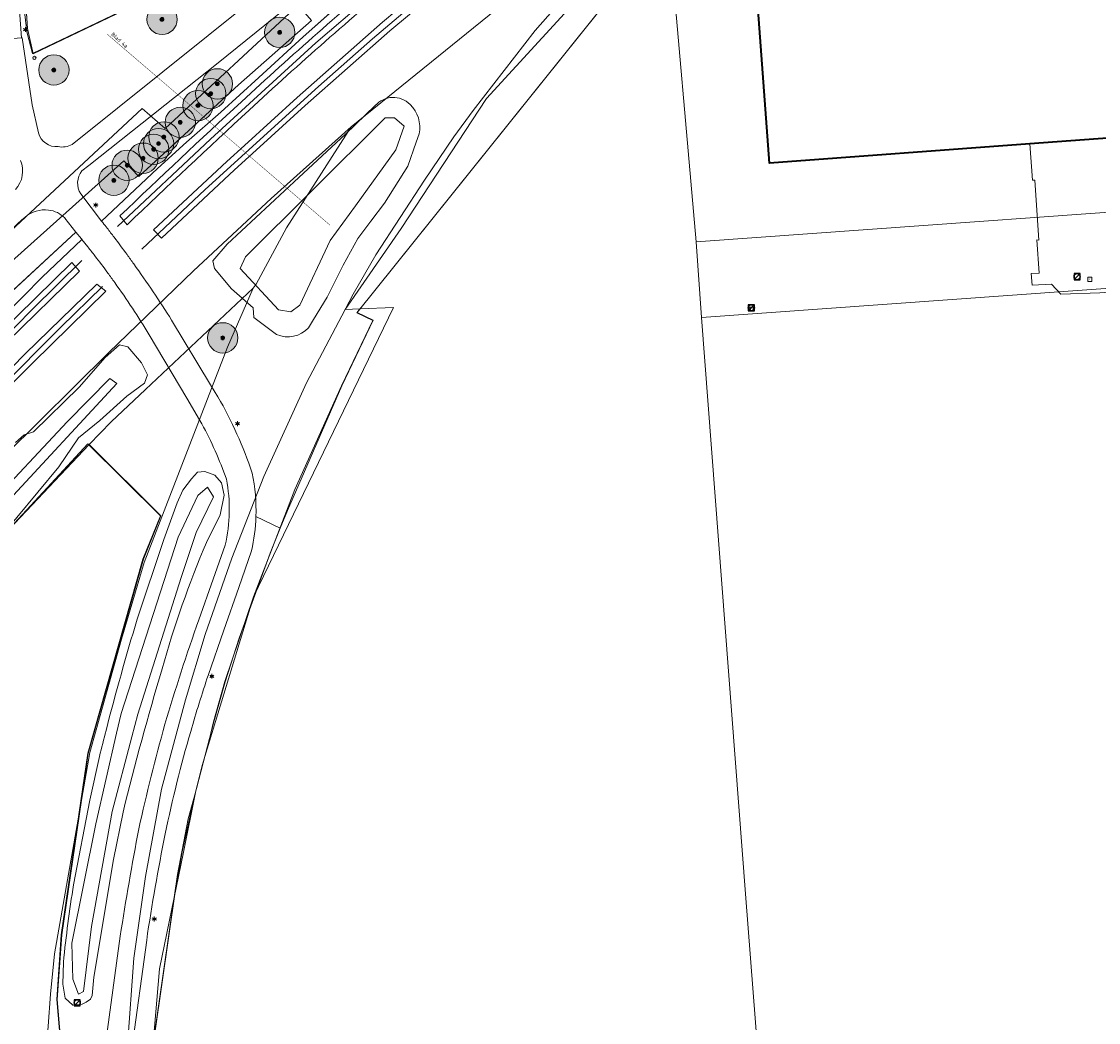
# Model space of a CAD drawing. Header units: metres. Extents: x 163628 to 167676, y 402708 to 405373.
# Tile 22 of 256: x 164129 to 164271, y 403114 to 403246. Entities that reach past the tile are written whole.
import ezdxf
from ezdxf.enums import TextEntityAlignment as Align

# ---------------------------------------------------------------- set-up
doc = ezdxf.new("R2010")
doc.units = ezdxf.units.M
doc.linetypes.add('X-CA190022.004-UO-TXT_Tekst 1op200$0$AL-TEKENBLADGRENS', pattern=[11.5, 2.5, -1.5, 1, -1.5, 1, -1.5, 2.5])
doc.layers.get('0').update_dxf_attribs({"lineweight": 25})
for name, color, linetype, lineweight in [('X-CA190022.004-UO-BGT_Ondergrond$0$GE_201_SHDHek_Lijn_GEM', 253, 'X-CA190022.004-UO-BGT_Ondergrond$0$Hekwerk', 9), ('X-CA190022.004-UO-BGT_Ondergrond$0$GE_203_VGOHaag_Lijn_GEM', 253, 'X-CA190022.004-UO-BGT_Ondergrond$0$Heg', 9), ('X-CA190022.004-UO-BGT_Ondergrond$0$GE_244_Taludlijn_Lijn_GEM', 253, 'Continuous', 9), ('X-CA190022.004-UO-BGT_Ondergrond$0$GE_251_SPRTrein_as_Lijn_GEM', 253, 'Continuous', 9), ('X-CA190022.004-UO-BGT_Ondergrond$0$GE_316_WGDFietspad_Vlak_GEM', 253, 'Continuous', 9), ('X-CA190022.004-UO-BGT_Ondergrond$0$GE_363_OWGBerm_openverharding_Vlak_GEM', 253, 'Continuous', 9), ('X-CA190022.004-UO-BGT_Ondergrond$0$GE_367_OWGBerm_groenvoorziening_grasenk_GEM', 253, 'Continuous', 9), ('X-CA190022.004-UO-BGT_Ondergrond$0$GE_401_OTDErf_Vlak_GEM', 253, 'Continuous', 9), ('X-CA190022.004-UO-BGT_Ondergrond$0$GE_421_OTDHalfverhard_gravel_Vlak_GEM', 253, 'Continuous', 9), ('X-CA190022.004-UO-BGT_Ondergrond$0$GE_479_BTDGroenvoorziening_grasenkruida_GEM', 253, 'Continuous', 9), ('X-CA190022.004-UO-BGT_Ondergrond$0$GE_504_WTDWaterloop_sloot_Vlak_GEM', 253, 'Continuous', 9), ('X-CA190022.004-UO-BGT_Ondergrond$0$GE_522_WTDWatervlakte_meer_plas_ven_vijver_GEM', 253, 'Continuous', 9), ('X-CA190022.004-UO-BGT_Ondergrond$0$GE_541_OWTOever_slootkant_Vlak_GEM', 253, 'Continuous', 9), ('X-CA190022.004-UO-BGT_Ondergrond$0$GE_601_PNDgrondvlakpand_Vlak_MV_GEM', 34, 'Continuous', 35), ('X-CA190022.004-UO-BGT_Ondergrond$0$GE_814_BRDVerkeersbord_Punt_GEM', 253, 'Continuous', 9), ('X-CA190022.004-UO-BGT_Ondergrond$0$GE_861_PALLichtmast_Punt_GEM', 253, 'Continuous', 9), ('X-CA190022.004-UO-BGT_Ondergrond$0$GE_885_PutInspectieofRioolput_Punt_GEM', 253, 'Continuous', 9), ('X-CA190022.004-UO-BGT_Ondergrond$0$N-WE-RI-PUT_INSPECTIE-S', 253, 'Continuous', 9), ('X-CA190022.004-UO-KAD_Percelen$0$B-WE-KG-GRENS_PERCEEL-GV', 150, 'Continuous', 9), ('X-CA190022.004-UO-TXT_Tekst 1op200$0$BLADEN', 7, 'Continuous', 25), ('X-CA190022.004-UO-TXT_Tekst 1op200$0$X-XX-AL-TEKENBLADGRENS-G', 7, 'X-CA190022.004-UO-TXT_Tekst 1op200$0$AL-TEKENBLADGRENS', 35), ('X-CA190022.004-UO-WHM_Riolering gemeente_NLCS$0$B-WE-RI-PUT-S', 214, 'Continuous', 15)]:
    doc.layers.add(name, color=color, linetype=linetype, lineweight=lineweight)
doc.layers.add('X-CA190022.004-UO-DWM_Beplanting$0$B-WE-GR-BOOM-S AFKOMSTIG UIT BOMENBESTAND GEMEENTE', color=252, linetype='Continuous')
doc.layers.add('X-CA190022.004-UO-DWM_Beplanting$0$N-GV-GR-GRAS-A-200', color=7, linetype='Continuous')
doc.styles.add('X-CA190022.004-UO-BGT_Ondergrond$0$NLCS-ISO', font='NLCS-ISO.ttf')
doc.styles.add('X-CA190022.004-UO-TXT_Tekst 1op200$0$NLCS-ISO-M200-T25', font='NLCS-ISO.ttf', dxfattribs={"height": 0.5})
doc.linetypes.add('X-CA190022.004-UO-BGT_Ondergrond$0$Heg', pattern='A,5,-1.5,[2,dgnlstyle-meierijstad.shx,S=0.007937,R=45,X=0,Y=0],-1.5', length=8)
doc.linetypes.add('X-CA190022.004-UO-BGT_Ondergrond$0$Hekwerk', pattern='A,5,-1.5,[2,dgnlstyle-Veghel.shx,S=0.007937,R=0,X=0,Y=0],-1.5', length=8)

# ---------------------------------------------------------------- blocks, each defined once
blk = doc.blocks.new('X-CA190022.004-UO-BGT_Ondergrond$0$SIE-WEG_PAAL_VERKEERSBORD-SO')
at = {"linetype": 'ByBlock', "lineweight": 18}
blk.add_circle((0, 0), 1.5, dxfattribs=at)
at = {"linetype": 'ByBlock', "lineweight": 18, "style": 'X-CA190022.004-UO-BGT_Ondergrond$0$NLCS-ISO'}
blk.add_text('vb', height=1.5, dxfattribs=at).set_placement((0, 0.13), align=Align.MIDDLE_CENTER)
blk = doc.blocks.new('X-CA190022.004-UO-BGT_Ondergrond$0$IMGEOVerkeersbord')
at = {"xscale": 5, "yscale": 5, "zscale": 5}
blk.add_blockref('X-CA190022.004-UO-BGT_Ondergrond$0$SIE-WEG_PAAL_VERKEERSBORD-SO', (0, 0), dxfattribs=at)
blk = doc.blocks.new('X-CA190022.004-UO-BGT_Ondergrond$0$N-SIE-WEG_LICHTMAST-SO')
h = blk.add_hatch(color=256)
h.paths.add_polyline_path([(1.2, 0.5, 0.658505), (-1.2, 0.5)])
h.paths.add_polyline_path([(-1.2, -0.5, 0.658505), (1.2, -0.5)])
at = {"flags": 128}
for points in [[(-2.2, 1.3), (-1.1, 0.6)], [(-1.2, 0.5), (1.2, 0.5)], [(0, 1.3), (0, 2.5)], [(1.1, 0.6), (2.2, 1.3)], [(-2.2, -1.3), (-1.1, -0.6)], [(-1.2, -0.5), (1.2, -0.5)], [(0, -1.3), (0, -2.5)], [(2.2, -1.3), (1.1, -0.6)]]:
    blk.add_lwpolyline(points, dxfattribs=at)
at = {"ltscale": 0.5}
blk.add_circle((0, 0), 1.27, dxfattribs=at)
at = {"style": 'X-CA190022.004-UO-BGT_Ondergrond$0$NLCS-ISO'}
blk.add_attdef('TYPE', text='', height=1.8, dxfattribs=at).set_placement((0, 2.5), align=Align.BOTTOM_CENTER)
blk = doc.blocks.new('X-CA190022.004-UO-BGT_Ondergrond$0$IMGEOLichtmastpaal')
at = {"xscale": 5, "yscale": 5, "zscale": 5}
blk.add_blockref('X-CA190022.004-UO-BGT_Ondergrond$0$N-SIE-WEG_LICHTMAST-SO', (0, 6.4), dxfattribs=at)
blk = doc.blocks.new('X-CA190022.004-UO-BGT_Ondergrond$0$SRI-PUT_INSPECTIEPUT_RIOOLPUT-SO')
at = {"color": 0, "linetype": 'ByBlock', "lineweight": 18}
blk.add_lwpolyline([(-1.12, -1.12), (1.12, -1.12), (1.12, 1.12), (-1.12, 1.12)], close=True, dxfattribs=at)
at = {"color": 0, "linetype": 'ByBlock', "lineweight": 18, "style": 'X-CA190022.004-UO-BGT_Ondergrond$0$NLCS-ISO'}
blk.add_text('r', height=1.5, dxfattribs=at).set_placement((0, 0.28), align=Align.MIDDLE_CENTER)
blk = doc.blocks.new('X-CA190022.004-UO-BGT_Ondergrond$0$IMGEOInspectierioolput')
at = {"layer": 'X-CA190022.004-UO-BGT_Ondergrond$0$N-WE-RI-PUT_INSPECTIE-S', "xscale": 10, "yscale": 10, "zscale": 10}
blk.add_blockref('X-CA190022.004-UO-BGT_Ondergrond$0$SRI-PUT_INSPECTIEPUT_RIOOLPUT-SO', (0, 0), dxfattribs=at)
blk = doc.blocks.new('X-CA190022.004-UO-WHM_Riolering gemeente_NLCS$0$B-SRI-PUT_BETON-SO')
blk.add_line((-1.41, -1.41), (1.41, 1.41))
at = {"lineweight": -3, "flags": 128}
blk.add_lwpolyline([(2, -2), (2, 2), (-2, 2), (-2, -2)], close=True, dxfattribs=at)
at = {"lineweight": -3}
blk.add_circle((0, 0), 2, dxfattribs=at)
blk = doc.blocks.new('X-CA190022.004-UO-DWM_Beplanting$0$SGR-BOOM_01-SO')
at = {"linetype": 'ByBlock', "lineweight": 18}
h = blk.add_hatch(color=0, dxfattribs=at)
h.dxf.hatch_style = 1
edge = h.paths.add_edge_path()
edge.add_arc((0, 0), 0.25, 0, 360)
at = {"color": 0, "linetype": 'ByBlock', "lineweight": 18}
for radius in [2, 0.25]:
    blk.add_circle((0, 0), radius, dxfattribs=at)
blk = doc.blocks.new('X-CA190022.004-UO-DWM_Beplanting$0$IMGEOBoom')
at = {"transparency": 33554457}
h = blk.add_hatch(color=256, dxfattribs=at)
h.dxf.hatch_style = 1
edge = h.paths.add_edge_path()
edge.add_arc((0, 0), 100, 0, 360)
edge = h.paths.add_edge_path(flags=17)
edge.add_arc((0, 0), 12.5, 0, 360)
h = blk.add_hatch()
h.set_pattern_fill('ANGLE', color=256)
h.set_pattern_definition([(0, (0, 0), (0, 6.985), [5.08, -1.905]), (90, (0, 0), (-6.985, 4e-16), [5.08, -1.905])])
edge = h.paths.add_edge_path(flags=17)
edge.add_arc((0, 0), 12.5, 0, 360)
at = {"layer": 'X-CA190022.004-UO-DWM_Beplanting$0$N-GV-GR-GRAS-A-200'}
h = blk.add_hatch(color=256, dxfattribs=at)
h.dxf.hatch_style = 1
edge = h.paths.add_edge_path(flags=17)
edge.add_arc((0, 0), 12.5, 0, 360)
at = {"xscale": 50, "yscale": 50, "zscale": 50}
blk.add_blockref('X-CA190022.004-UO-DWM_Beplanting$0$SGR-BOOM_01-SO', (0, 0), dxfattribs=at)

msp = doc.modelspace()

# ---------------------------------------------------------------- linework, layer by layer
at = {"layer": 'X-CA190022.004-UO-BGT_Ondergrond$0$GE_201_SHDHek_Lijn_GEM'}
for p, q in [((164128.805, 403257.478), (164129.577, 403245.132)), ((164212.253, 403256.524), (164173.052, 403207.658)), ((164130.346, 403241.79), (164158.219, 403255.139)), ((164129.577, 403245.132), (164130.346, 403241.79)), ((164262.137, 403225.113), (164261.787, 403229.886)), ((164262.407, 403225.128), (164262.137, 403225.113)), ((164262.962, 403217.207), (164262.407, 403225.128)), ((164262.999, 403212.849), (164262.693, 403217.223)), ((164262.693, 403217.223), (164262.962, 403217.207)), ((164261.959, 403212.809), (164262.999, 403212.849)), ((164261.959, 403212.809), (164262.098, 403211.257)), ((164262.098, 403211.257), (164264.626, 403211.382)), ((164264.626, 403211.382), (164265.838, 403210.076)), ((164265.838, 403210.076), (164271, 403210.267)), ((164173.052, 403207.658), (164175.176, 403206.645)), ((164175.176, 403206.645), (164171.027, 403197.989)), ((164171.027, 403197.989), (164163.854, 403181.546)), ((164147.105, 403180.863), (164137.527, 403190.353)), ((164163.854, 403181.546), (164162.905, 403179.205)), ((164144.802, 403175.136), (164147.105, 403180.863)), ((164162.905, 403179.205), (164161.585, 403175.947)), ((164161.585, 403175.947), (164157.505, 403164.706)), ((164137.541, 403149.566), (164144.802, 403175.136)), ((164157.505, 403164.706), (164155.649, 403158.938)), ((164155.649, 403158.938), (164154.148, 403153.673)), ((164154.148, 403153.673), (164151.617, 403143.902)), ((164134.039, 403125.615), (164137.541, 403149.566)), ((164151.617, 403143.902), (164149.976, 403136.536)), ((164149.976, 403136.536), (164149.102, 403131.559)), ((164149.102, 403131.559), (164144.574, 403100.107)), ((164133.459, 403117.072), (164134.039, 403125.615)), ((164134.896, 403100.059), (164133.459, 403117.072))]:
    msp.add_line(p, q, dxfattribs=at)
at = {"layer": 'X-CA190022.004-UO-BGT_Ondergrond$0$GE_203_VGOHaag_Lijn_GEM'}
msp.add_line((164137.527, 403190.353), (164110.755, 403161.44), dxfattribs=at)
at = {"layer": 'X-CA190022.004-UO-BGT_Ondergrond$0$GE_244_Taludlijn_Lijn_GEM'}
for p, q in [((164179.256, 403255.889), (164165.951, 403244.025)), ((164165.951, 403244.025), (164160.088, 403238.658)), ((164155.081, 403234.074), (164160.088, 403238.658)), ((164150.561, 403230.11), (164155.081, 403234.074)), ((164146.709, 403226.642), (164150.561, 403230.11)), ((164146.709, 403226.642), (164139.364, 403219.716)), ((164113.031, 403197.088), (164135.979, 403218.262)), ((164136.767, 403217.268), (164131.533, 403212.333)), ((164131.533, 403212.333), (164126.493, 403207.206))]:
    msp.add_line(p, q, dxfattribs=at)
at = {"layer": 'X-CA190022.004-UO-BGT_Ondergrond$0$GE_251_SPRTrein_as_Lijn_GEM'}
for p, q in [((164167.601, 403243.23), (164185.407, 403258.472)), ((164177.38, 403244.79), (164191.24, 403256.43)), ((164175.088, 403243.764), (164182.968, 403250.486)), ((164176.4, 403245.95), (164181.211, 403250.014)), ((164165.15, 403236.03), (164176.4, 403245.95)), ((164166.19, 403234.94), (164177.38, 403244.79)), ((164153.729, 403230.519), (164167.601, 403243.23)), ((164167.974, 403237.472), (164175.088, 403243.764)), ((164153.013, 403223.89), (164167.974, 403237.472)), ((164158.182, 403229.684), (164165.15, 403236.03)), ((164160.216, 403229.487), (164166.19, 403234.94)), ((164141.464, 403218.983), (164153.729, 403230.519)), ((164155.85, 403227.56), (164158.182, 403229.684)), ((164156.9, 403226.46), (164160.216, 403229.487)), ((164146.219, 403218.57), (164155.85, 403227.56)), ((164147.238, 403217.449), (164156.9, 403226.46)), ((164144.674, 403216.003), (164153.013, 403223.89)), ((164142.709, 403219.217), (164141.78, 403220.404)), ((164147.238, 403217.449), (164146.219, 403218.57)), ((164135.436, 403214.253), (164125.861, 403204.877)), ((164130.235, 403208.098), (164136.765, 403214.507)), ((164135.436, 403214.253), (164136.429, 403213.126)), ((164126.911, 403203.806), (164136.429, 403213.126)), ((164129.281, 403202.19), (164138.716, 403211.419)), ((164138.716, 403211.419), (164139.905, 403210.464)), ((164130.321, 403201.09), (164139.905, 403210.464)), ((164133.984, 403205.731), (164139.496, 403211.105)), ((164114.699, 403192.416), (164130.235, 403208.098)), ((164121.942, 403193.672), (164133.984, 403205.731)), ((164116.16, 403188.87), (164129.281, 403202.19)), ((164122.841, 403193.59), (164130.321, 403201.09))]:
    msp.add_line(p, q, dxfattribs=at)
for centre, radius, start, end in [((164521.127, 402842.298), 535.34, 129.84421, 132.74335), ((164980.784, 402344.247), 1213.086, 132.721491, 133.759059)]:
    msp.add_arc(centre, radius, start, end, dxfattribs=at)
at = {"layer": 'X-CA190022.004-UO-BGT_Ondergrond$0$GE_251_SPRTrein_as_Lijn_GEM', "extrusion": (0, 0, -1)}
for centre, radius, start, end in [((-164521.004, 402842.439), 533.654, 47.25604, 50.15704), ((-164987.919, 402336.627), 1222.025, 46.239384, 47.275132)]:
    msp.add_arc(centre, radius, start, end, dxfattribs=at)
at = {"layer": 'X-CA190022.004-UO-BGT_Ondergrond$0$GE_316_WGDFietspad_Vlak_GEM', "flags": 128}
for points in [[(164135.461, 403229.835), (164177.34, 403263.403), (164179.581, 403260.655), (164154.717, 403240.595), (164137.681, 403227.058), (164136.762, 403226.328)], [(164125.354, 403243.604), (164125.784, 403243.64), (164128.789, 403243.894), (164128.863, 403243.9), (164130.211, 403235.024), (164131.021, 403231.356)], [(164136.597, 403223.292), (164139.364, 403219.716), (164139.525, 403219.508)], [(164129.26, 403220.253), (164128.852, 403219.877), (164126.883, 403218.059), (164121.604, 403213.813), (164112.399, 403206.83), (164109.674, 403204.962), (164107.51, 403207.639), (164107.58, 403207.676), (164107.65, 403207.714)], [(164137.538, 403216.311), (164137.153, 403216.79), (164136.767, 403217.268), (164136.73, 403217.312), (164136.694, 403217.357), (164135.979, 403218.262), (164135.011, 403219.486), (164134.507, 403220.123)], [(164148.593, 403206.653), (164153.735, 403198.124), (164154.691, 403196.538)], [(164152.57, 403193), (164150.583, 403196.361), (164145.63, 403204.738)], [(164152.167, 403167.139), (164154.068, 403172.489), (164155.664, 403176.98)], [(164159.123, 403176.24), (164157.444, 403171.417), (164155.478, 403165.77), (164153.404, 403159.814)], [(164139.851, 403111.182), (164141.816, 403125.43)], [(164145.299, 403124.875), (164143.329, 403110.577)]]:
    msp.add_lwpolyline(points, dxfattribs=at)
at = {"layer": 'X-CA190022.004-UO-BGT_Ondergrond$0$GE_316_WGDFietspad_Vlak_GEM'}
for centre, radius, start, end in [((164133.396, 403231.991), 2.459, 194.96542, 275.34048), ((164134.175, 403232.005), 2.523, 257.41423, 300.6592), ((164125.349, 403226.32), 3.598, 317.46512, 22.98607), ((164138.811, 403224.694), 2.621, 141.43221, 212.34611), ((164131.934, 403216.948), 4.251, 84.09147, 128.98244), ((164131.913, 403217.559), 3.647, 44.67392, 82.77711), ((164048.414, 403145.374), 113.909, 37.75848, 38.51759), ((164048.173, 403145.161), 114.229, 36.34184, 37.76859), ((164033.352, 403134.418), 132.534, 35.62517, 36.28635), ((164048.646, 403145.551), 113.618, 31.39468, 35.55376), ((164107.726, 403168.745), 50.983, 19.4052, 28.40783), ((164135.303, 403181.682), 20.897, 346.9972, 11.04135), ((164359.492, 403091.547), 217.101, 161.6725, 163.71486), ((164317.004, 403104.109), 172.795, 163.76253, 168.38628), ((164383.169, 403090.565), 240.331, 168.39883, 171.7923)]:
    msp.add_arc(centre, radius, start, end, dxfattribs=at)
at = {"layer": 'X-CA190022.004-UO-BGT_Ondergrond$0$GE_316_WGDFietspad_Vlak_GEM', "extrusion": (0, 0, -1)}
for centre, radius, start, end in [((-164080.351, 403172.956), 75.291, 141.80801, 142.50762), ((-164014.961, 403122.053), 158.157, 142.29475, 142.8413), ((-164022.616, 403127.763), 148.608, 142.81284, 143.91315), ((-164012.383, 403120.194), 161.335, 143.88143, 144.42296), ((-164014.974, 403121.977), 158.19, 144.40246, 147.63728), ((-164108.769, 403169.93), 53.074, 149.91102, 161.83583), ((-164136.194, 403181.525), 23.531, 167.85668, 181.86833), ((-164136.099, 403181.539), 23.625, 181.8942, 192.96103), ((-164430.548, 403069.373), 295.05, 16.54183, 19.35103), ((-164380.132, 403088.07), 241.423, 12.31715, 15.69479), ((-164513.934, 403068.241), 376.487, 8.73709, 10.92133)]:
    msp.add_arc(centre, radius, start, end, dxfattribs=at)
at = {"layer": 'X-CA190022.004-UO-BGT_Ondergrond$0$GE_363_OWGBerm_openverharding_Vlak_GEM', "flags": 128}
msp.add_lwpolyline([(164272.587, 403230.678), (164273.507, 403218.137), (164271.858, 403218.012), (164271.875, 403217.578), (164272.137, 403210.747), (164272.152, 403210.35), (164271, 403210.267), (164265.838, 403210.076), (164264.626, 403211.382), (164262.098, 403211.257), (164261.959, 403212.809), (164262.999, 403212.849), (164262.693, 403217.223), (164262.962, 403217.207), (164262.407, 403225.128), (164262.137, 403225.113), (164261.787, 403229.886), (164272.587, 403230.678)], dxfattribs=at)
at = {"layer": 'X-CA190022.004-UO-BGT_Ondergrond$0$GE_367_OWGBerm_groenvoorziening_grasenk_GEM', "flags": 128}
for points in [[(164136.762, 403226.328), (164137.681, 403227.058), (164154.717, 403240.595), (164179.581, 403260.655), (164183.17, 403263.55), (164218.15, 403291.31), (164235.99, 403304.79), (164243.405, 403310.219), (164247.56, 403313.26), (164252.819, 403316.997), (164260.03, 403322.12), (164268.56, 403327.98), (164276.38, 403333.21), (164299.08, 403347.85), (164321.95, 403361.65), (164333.1, 403368.04), (164350.72, 403377.56), (164372.83, 403389.33), (164399.07, 403402.26), (164446.97, 403425.58), (164458.26, 403430.62), (164461.749, 403432.244), (164473.316, 403437.484)], [(164453.447, 403426.482), (164418.343, 403407.883), (164405.774, 403401.616), (164393.255, 403395.423), (164379.112, 403388.334), (164366.676, 403382.161), (164338.225, 403366.811), (164327.291, 403360.547), (164306.875, 403348.529), (164295.285, 403341.33), (164281.893, 403332.496), (164265.634, 403321.347), (164239.848, 403303.124), (164224.258, 403291.345), (164208.266, 403279.037), (164194.822, 403268.535), (164179.256, 403255.889), (164165.951, 403244.025), (164160.088, 403238.658), (164155.081, 403234.074), (164150.561, 403230.11), (164146.709, 403226.642), (164139.364, 403219.716), (164136.597, 403223.292)], [(164389.014, 403401.122), (164366.62, 403390.14), (164357.53, 403385.53), (164331.41, 403371.01), (164320.04, 403364.53), (164297.05, 403350.58), (164274.64, 403336.2), (164258.18, 403324.98), (164250.861, 403319.723), (164241.48, 403312.985), (164233.83, 403307.49), (164215.89, 403293.75), (164180.78, 403266.16), (164177.34, 403263.403), (164135.461, 403229.835)], [(164131.021, 403231.356), (164130.211, 403235.024), (164128.863, 403243.9), (164128.789, 403243.894), (164119.931, 403364.224)], [(164128.805, 403257.478), (164129.577, 403245.132), (164130.346, 403241.79), (164158.219, 403255.139)], [(164126.493, 403207.206), (164131.533, 403212.333), (164136.767, 403217.268), (164137.153, 403216.79), (164137.538, 403216.311)], [(164145.63, 403204.738), (164150.583, 403196.361), (164152.57, 403193)], [(164125.384, 403177.275), (164133.703, 403187.313), (164136.298, 403191.123), (164139.136, 403193.413), (164142.668, 403196.607), (164144.998, 403198.359), (164145.42, 403199.46), (164144.622, 403201.037), (164142.8, 403203.148), (164141.733, 403203.395), (164139.843, 403201.724), (164136.381, 403197.816), (164130.37, 403191.917), (164129.125, 403191.511), (164128.003, 403190.508)], [(164139.951, 403047.501), (164136.292, 403046.726), (164135.181, 403048.971), (164134.884, 403051.714), (164139.595, 403052.178), (164134.896, 403100.059), (164133.459, 403117.072), (164134.039, 403125.615), (164137.541, 403149.566), (164144.802, 403175.136), (164147.105, 403180.863), (164137.527, 403190.353), (164110.755, 403161.44)], [(164144.042, 403167.22), (164147.557, 403177.742), (164149.312, 403182.547), (164150.086, 403184.236), (164151.192, 403185.731), (164151.981, 403186.588), (164152.957, 403186.699), (164154.282, 403186.191), (164155.153, 403185.194), (164155.532, 403183.572), (164154.982, 403180.981), (164153.169, 403177.322)], [(164159.712, 403180.758), (164162.905, 403179.205)], [(164162.905, 403179.205), (164161.585, 403175.947), (164157.505, 403164.706), (164155.649, 403158.938), (164154.148, 403153.673), (164151.617, 403143.902), (164149.976, 403136.536), (164149.102, 403131.559), (164144.574, 403100.107), (164146.311, 403062.424), (164146.687, 403052.645), (164147.26, 403048.53), (164145.784, 403048.42), (164145.161, 403054.29), (164145.071, 403054.271), (164143.54, 403069.467), (164142.511, 403083.521)], [(164155.664, 403176.98), (164154.068, 403172.489), (164152.167, 403167.139)], [(164153.404, 403159.814), (164155.478, 403165.77), (164157.444, 403171.417), (164159.123, 403176.24)], [(164135.667, 403132.188), (164137.822, 403143.372), (164139.075, 403149.126)], [(164142.179, 403141.793), (164140.931, 403135.532), (164138.333, 403119.994), (164138.104, 403117.594), (164137.876, 403117.13), (164137.34, 403116.704), (164136.775, 403116.444), (164135.556, 403116.311), (164134.548, 403117.265), (164134.226, 403119.091), (164134.331, 403121.988)], [(164141.816, 403125.43), (164139.851, 403111.182)], [(164143.329, 403110.577), (164145.299, 403124.875)]]:
    msp.add_lwpolyline(points, dxfattribs=at)
at = {"layer": 'X-CA190022.004-UO-BGT_Ondergrond$0$GE_367_OWGBerm_groenvoorziening_grasenk_GEM', "extrusion": (0, 0, -1)}
for centre, radius, start, end in [((-164133.396, 403231.991), 2.459, 264.65952, 345.03458), ((-164134.175, 403232.005), 2.523, 239.3408, 282.58577), ((-164125.349, 403226.32), 3.598, 157.01393, 222.53488), ((-164138.811, 403224.694), 2.621, 327.65389, 38.56779), ((-164048.414, 403145.374), 113.909, 141.48241, 142.24152), ((-164048.173, 403145.161), 114.229, 142.23141, 143.65816), ((-164033.352, 403134.418), 132.534, 143.71365, 144.37483), ((-164048.646, 403145.551), 113.618, 144.44624, 148.60532), ((-164107.726, 403168.745), 50.983, 151.59217, 160.5948), ((-164135.303, 403181.682), 20.897, 168.95865, 193.0028), ((-164497.278, 403060.529), 368.996, 14.43993, 16.80633), ((-164359.492, 403091.547), 217.101, 16.28514, 18.3275), ((-164466.372, 403068.306), 337.128, 13.8707, 14.46983), ((-164317.004, 403104.109), 172.795, 11.61372, 16.23747), ((-164383.169, 403090.565), 240.331, 8.2077, 11.60117), ((-164283.743, 403107.605), 150.103, 5.49841, 9.42588)]:
    msp.add_arc(centre, radius, start, end, dxfattribs=at)
at = {"layer": 'X-CA190022.004-UO-BGT_Ondergrond$0$GE_367_OWGBerm_groenvoorziening_grasenk_GEM'}
for centre, radius, start, end in [((164136.099, 403181.539), 23.625, 347.03897, 358.1058), ((164284.995, 403121.706), 143.078, 157.1254, 164.19239), ((164430.548, 403069.373), 295.05, 160.64897, 163.45817), ((164571.133, 403035.003), 442.047, 163.48244, 166.02015), ((164380.132, 403088.07), 241.423, 164.30521, 167.68285), ((164513.934, 403068.241), 376.487, 169.07867, 171.26291)]:
    msp.add_arc(centre, radius, start, end, dxfattribs=at)
at = {"layer": 'X-CA190022.004-UO-BGT_Ondergrond$0$GE_401_OTDErf_Vlak_GEM', "flags": 128}
for points in [[(164158.219, 403255.139), (164130.346, 403241.79), (164129.577, 403245.132), (164128.805, 403257.478)], [(164144.574, 403100.107), (164149.102, 403131.559), (164149.976, 403136.536), (164151.617, 403143.902), (164154.148, 403153.673), (164155.649, 403158.938), (164157.505, 403164.706), (164161.585, 403175.947), (164162.905, 403179.205), (164163.854, 403181.546), (164171.027, 403197.989), (164175.176, 403206.645), (164173.052, 403207.658), (164212.253, 403256.524)], [(164225.762, 403249.94), (164227.415, 403227.365), (164261.787, 403229.886), (164262.137, 403225.113), (164262.407, 403225.128), (164262.962, 403217.207), (164262.693, 403217.223), (164262.999, 403212.849), (164261.959, 403212.809), (164262.098, 403211.257), (164264.626, 403211.382), (164265.838, 403210.076), (164271, 403210.267)], [(164110.755, 403161.44), (164137.527, 403190.353)], [(164137.527, 403190.353), (164147.105, 403180.863), (164144.802, 403175.136), (164137.541, 403149.566), (164134.039, 403125.615), (164133.459, 403117.072), (164134.896, 403100.059), (164139.595, 403052.178), (164134.884, 403051.714), (164129.79, 403051.215), (164129.839, 403049.826), (164129.872, 403046.975), (164129.13, 403045.947), (164126.489, 403045.515)]]:
    msp.add_lwpolyline(points, dxfattribs=at)
at = {"layer": 'X-CA190022.004-UO-BGT_Ondergrond$0$GE_421_OTDHalfverhard_gravel_Vlak_GEM', "flags": 128}
for points in [[(164139.525, 403219.508), (164139.364, 403219.716), (164146.709, 403226.642), (164150.561, 403230.11), (164155.081, 403234.074), (164160.088, 403238.658), (164165.951, 403244.025), (164179.256, 403255.889)], [(164212.253, 403256.524), (164173.052, 403207.658), (164175.176, 403206.645), (164171.027, 403197.989), (164163.854, 403181.546), (164162.905, 403179.205), (164159.712, 403180.758)], [(164162.438, 403204.762), (164159.428, 403207.006), (164159.338, 403208.271), (164156.472, 403210.784), (164154.238, 403213.472), (164154.045, 403214.456), (164155.908, 403216.666), (164165.384, 403225.467), (164171.539, 403231.184), (164175.45, 403234.952)], [(164181.24, 403231.229), (164180.858, 403230.128)], [(164180.858, 403230.128), (164179.752, 403226.938), (164176.658, 403222.067), (164174.863, 403219.711), (164173.127, 403217.434), (164171.217, 403213.904), (164169.124, 403209.699), (164167.306, 403206.76), (164166.623, 403205.657)], [(164154.691, 403196.538), (164153.735, 403198.124), (164148.593, 403206.653)]]:
    msp.add_lwpolyline(points, dxfattribs=at)
at = {"layer": 'X-CA190022.004-UO-BGT_Ondergrond$0$GE_421_OTDHalfverhard_gravel_Vlak_GEM', "extrusion": (0, 0, -1)}
for centre, radius, start, end in [((-164177.812, 403232.89), 3.136, 41.11473, 135.03449), ((-164177.072, 403232.056), 4.25, 134.1369, 191.22406), ((-164163.914, 403208.094), 3.644, 221.96761, 293.88963)]:
    msp.add_arc(centre, radius, start, end, dxfattribs=at)
at = {"layer": 'X-CA190022.004-UO-BGT_Ondergrond$0$GE_421_OTDHalfverhard_gravel_Vlak_GEM'}
for centre, radius, start, end in [((164080.351, 403172.956), 75.291, 37.49238, 38.19199), ((164014.961, 403122.053), 158.157, 37.1587, 37.70525), ((164022.616, 403127.763), 148.608, 36.08685, 37.18716), ((164012.383, 403120.194), 161.335, 35.57704, 36.11857), ((164014.974, 403121.977), 158.19, 32.36272, 35.59754), ((164108.769, 403169.93), 53.074, 18.16417, 30.08898), ((164136.194, 403181.525), 23.531, 358.13167, 12.14332)]:
    msp.add_arc(centre, radius, start, end, dxfattribs=at)
at = {"layer": 'X-CA190022.004-UO-BGT_Ondergrond$0$GE_479_BTDGroenvoorziening_grasenkruida_GEM', "flags": 128}
for points in [[(164109.499, 403204.842), (164109.674, 403204.962), (164112.399, 403206.83), (164121.604, 403213.813), (164126.883, 403218.059), (164128.852, 403219.877), (164129.26, 403220.253)], [(164134.507, 403220.123), (164135.011, 403219.486), (164135.979, 403218.262)], [(164113.031, 403197.088), (164135.979, 403218.262), (164136.694, 403217.357), (164136.73, 403217.312), (164136.767, 403217.268), (164131.533, 403212.333), (164126.493, 403207.206)], [(164135.979, 403218.262), (164113.031, 403197.088)]]:
    msp.add_lwpolyline(points, dxfattribs=at)
at = {"layer": 'X-CA190022.004-UO-BGT_Ondergrond$0$GE_479_BTDGroenvoorziening_grasenkruida_GEM', "extrusion": (0, 0, -1)}
for centre, radius, start, end in [((-164131.934, 403216.948), 4.251, 51.01756, 95.90853), ((-164131.913, 403217.559), 3.647, 97.22289, 135.32608)]:
    msp.add_arc(centre, radius, start, end, dxfattribs=at)
at = {"layer": 'X-CA190022.004-UO-BGT_Ondergrond$0$GE_504_WTDWaterloop_sloot_Vlak_GEM', "flags": 128}
for points in [[(164111.849, 403166.495), (164107.055, 403161.339), (164101.362, 403154.81), (164092.842, 403145.419), (164080.994, 403132.565), (164073.033, 403121.989), (164072.191, 403121.15), (164071.5, 403120.543), (164071.029, 403120.437), (164070.767, 403121.022), (164070.902, 403121.483), (164071.49, 403122.144), (164076.191, 403128.833), (164080.337, 403134.145), (164087.895, 403142.571), (164097.544, 403153.107), (164106.872, 403163.691), (164113.076, 403170.161), (164124.099, 403181.828), (164134.816, 403193.236), (164140.458, 403198.951), (164141.379, 403198.299), (164111.849, 403166.495)], [(164152.035, 403183.55), (164153.338, 403184.635), (164154.097, 403183.333), (164151.818, 403178.667), (164149.865, 403172.698), (164144.114, 403154.686), (164143.334, 403151.715), (164140.75, 403141.881), (164138.037, 403126.69), (164136.952, 403118.117), (164136.301, 403117.792), (164135.542, 403119.745), (164135.433, 403124.519), (164138.58, 403140.254), (164141.342, 403152.193), (164141.944, 403154.794), (164149.431, 403178.015), (164152.035, 403183.55)]]:
    msp.add_lwpolyline(points, dxfattribs=at)
at = {"layer": 'X-CA190022.004-UO-BGT_Ondergrond$0$GE_522_WTDWatervlakte_meer_plas_ven_vijver_GEM', "flags": 128}
msp.add_lwpolyline([(164158.323, 403214.989), (164167.021, 403223.645), (164176.745, 403233.321), (164177.997, 403233.321), (164179.249, 403232.248), (164178.176, 403229.118), (164172.828, 403221.731), (164169.501, 403217.135), (164165.477, 403208.64), (164164.315, 403207.746), (164162.705, 403208.014), (164157.608, 403213.469), (164158.323, 403214.989)], dxfattribs=at)
at = {"layer": 'X-CA190022.004-UO-BGT_Ondergrond$0$GE_541_OWTOever_slootkant_Vlak_GEM', "flags": 128}
for points in [[(164162.438, 403204.762), (164159.428, 403207.006), (164159.338, 403208.271), (164156.472, 403210.784), (164154.238, 403213.472), (164154.045, 403214.456), (164155.908, 403216.666), (164165.384, 403225.467), (164171.539, 403231.184), (164175.45, 403234.952)], [(164158.323, 403214.989), (164167.021, 403223.645), (164176.745, 403233.321), (164177.997, 403233.321), (164179.249, 403232.248), (164178.176, 403229.118), (164172.828, 403221.731), (164169.501, 403217.135), (164165.477, 403208.64), (164164.315, 403207.746), (164162.705, 403208.014), (164157.608, 403213.469), (164158.323, 403214.989)], [(164181.24, 403231.229), (164180.858, 403230.128), (164179.752, 403226.938), (164176.658, 403222.067), (164174.863, 403219.711), (164173.127, 403217.434), (164171.217, 403213.904), (164169.124, 403209.699), (164167.306, 403206.76), (164166.623, 403205.657)], [(164128.003, 403190.508), (164129.125, 403191.511), (164130.37, 403191.917), (164136.381, 403197.816), (164139.843, 403201.724), (164141.733, 403203.395), (164142.8, 403203.148), (164144.622, 403201.037), (164145.42, 403199.46), (164144.998, 403198.359), (164142.668, 403196.607), (164139.136, 403193.413), (164136.298, 403191.123), (164133.703, 403187.313), (164125.384, 403177.275)], [(164140.458, 403198.951), (164141.379, 403198.299), (164111.849, 403166.495), (164107.055, 403161.339), (164101.362, 403154.81), (164092.842, 403145.419), (164080.994, 403132.565), (164073.033, 403121.989), (164072.191, 403121.15), (164071.5, 403120.543), (164071.029, 403120.437), (164070.767, 403121.022), (164070.902, 403121.483), (164071.49, 403122.144), (164076.191, 403128.833), (164080.337, 403134.145), (164087.895, 403142.571), (164097.544, 403153.107), (164106.872, 403163.691), (164113.076, 403170.161), (164124.099, 403181.828), (164134.816, 403193.236), (164140.458, 403198.951)], [(164144.042, 403167.22), (164147.557, 403177.742), (164149.312, 403182.547), (164150.086, 403184.236), (164151.192, 403185.731), (164151.981, 403186.588), (164152.957, 403186.699), (164154.282, 403186.191), (164155.153, 403185.194), (164155.532, 403183.572), (164154.982, 403180.981), (164153.169, 403177.322)], [(164152.035, 403183.55), (164153.338, 403184.635), (164154.097, 403183.333), (164151.818, 403178.667), (164149.865, 403172.698), (164144.114, 403154.686), (164143.334, 403151.715), (164140.75, 403141.881), (164138.037, 403126.69), (164136.952, 403118.117), (164136.301, 403117.792), (164135.542, 403119.745), (164135.433, 403124.519), (164138.58, 403140.254), (164141.342, 403152.193), (164141.944, 403154.794), (164149.431, 403178.015), (164152.035, 403183.55)], [(164135.667, 403132.188), (164137.822, 403143.372), (164139.075, 403149.126)], [(164142.179, 403141.793), (164140.931, 403135.532), (164138.333, 403119.994), (164138.104, 403117.594), (164137.876, 403117.13), (164137.34, 403116.704), (164136.775, 403116.444), (164135.556, 403116.311), (164134.548, 403117.265), (164134.226, 403119.091), (164134.331, 403121.988)]]:
    msp.add_lwpolyline(points, dxfattribs=at)
at = {"layer": 'X-CA190022.004-UO-BGT_Ondergrond$0$GE_541_OWTOever_slootkant_Vlak_GEM', "extrusion": (0, 0, -1)}
for centre, radius, start, end in [((-164177.812, 403232.89), 3.136, 41.11473, 135.03449), ((-164177.072, 403232.056), 4.25, 134.1369, 191.22406), ((-164163.914, 403208.094), 3.644, 221.96761, 293.88963), ((-164497.278, 403060.529), 368.996, 14.43993, 16.80633), ((-164466.372, 403068.306), 337.128, 13.8707, 14.46983), ((-164283.743, 403107.605), 150.103, 5.49841, 9.42588)]:
    msp.add_arc(centre, radius, start, end, dxfattribs=at)
at = {"layer": 'X-CA190022.004-UO-BGT_Ondergrond$0$GE_541_OWTOever_slootkant_Vlak_GEM'}
for centre, radius, start, end in [((164284.995, 403121.706), 143.078, 157.1254, 164.19239), ((164571.133, 403035.003), 442.047, 163.48244, 166.02015)]:
    msp.add_arc(centre, radius, start, end, dxfattribs=at)
at = {"layer": 'X-CA190022.004-UO-BGT_Ondergrond$0$GE_601_PNDgrondvlakpand_Vlak_MV_GEM', "flags": 128}
msp.add_lwpolyline([(164451.064, 403357.976), (164458.98, 403249.35), (164459.34, 403244.36), (164453.748, 403243.95), (164453.34, 403243.92), (164337.868, 403235.458), (164335.639, 403265.866), (164304.86, 403263.604), (164305.46, 403255.426), (164303.66, 403253.318), (164305.028, 403234.668), (164297.717, 403234.125), (164297.797, 403232.527), (164272.587, 403230.678), (164261.787, 403229.886), (164227.415, 403227.365), (164225.762, 403249.94), (164292.812, 403296.784), (164331.744, 403321.501), (164410.791, 403360.027), (164450.697, 403362.962), (164451.064, 403357.976)], dxfattribs=at)
at = {"layer": 'X-CA190022.004-UO-KAD_Percelen$0$B-WE-KG-GRENS_PERCEEL-GV', "flags": 128}
for points in [[(164467.899, 403234.987), (164456.621, 403388.359), (164455.852, 403398.81), (164455.428, 403404.573), (164439.548, 403397.62), (164439.743, 403395.067), (164420.417, 403385.713), (164397.764, 403374.75), (164371.136, 403361.559), (164358.377, 403354.762), (164345.274, 403347.596), (164327.091, 403336.771), (164317.093, 403330.96), (164302.186, 403321.636), (164284.985, 403310.301), (164267.784, 403298.445), (164251.857, 403287.067), (164235.818, 403275.048), (164214.13, 403258.511), (164217.745, 403216.986), (164299.737, 403222.886)], [(164165.26, 403248.169), (164147.742, 403231.928), (164144.727, 403234.565), (164117.766, 403209.495), (164122.385, 403209.876), (164142.283, 403227.678), (164144.261, 403225.589), (164157.431, 403237.686), (164167.018, 403246.185)], [(164218.454, 403206.993), (164300.479, 403212.882), (164299.737, 403222.886), (164217.745, 403216.986)], [(164300.479, 403212.882), (164218.454, 403206.993), (164224.262, 403130.994), (164226.538, 403101.604), (164230.349, 403054.259), (164283.624, 403058.187), (164284.057, 403072.72), (164284.563, 403093.181), (164284.922, 403107.392), (164284.278, 403116.14), (164283.141, 403116.061), (164282.929, 403119.134), (164284.255, 403119.226), (164283.9, 403124.373), (164305.345, 403125.836), (164305.459, 403124.23), (164316.553, 403125.016), (164315.619, 403137.932), (164314.713, 403150.389), (164310.112, 403213.627)], [(164140.604, 403193.266), (164137.737, 403190.24), (164147.157, 403180.859), (164144.879, 403175.134), (164137.588, 403149.527), (164136.694, 403143.358), (164137.799, 403149.623), (164141.988, 403164.597), (164144.987, 403174.709), (164155.939, 403203.107), (164159.339, 403210.89), (164145.157, 403197.486)], [(164173.426, 403208.138), (164173.017, 403207.621), (164175.105, 403206.602), (164170.978, 403197.973), (164164.836, 403184.331), (164159.406, 403170.164), (164177.865, 403208.332)], [(164153.285, 403150.107), (164159.406, 403170.164), (164155.629, 403159.024), (164154.129, 403153.67)], [(164139.175, 403056.85), (164134.943, 403100.096), (164133.517, 403117.072), (164134.121, 403125.592), (164136.694, 403143.358), (164133.125, 403123.113), (164132.619, 403117.788), (164131.088, 403096.678), (164131.665, 403077.915), (164132.007, 403069.884), (164133.758, 403056.008)], [(164148.922, 403130.504), (164150.094, 403136.256), (164151.747, 403144.371), (164150.791, 403140.885), (164149.359, 403133.533)], [(164148.922, 403130.504), (164147.007, 403121.107), (164146.151, 403111.313)]]:
    msp.add_lwpolyline(points, close=True, dxfattribs=at)
for points in [[(164126.647, 403188.852), (164140.305, 403202.406), (164151.485, 403213.147), (164161.699, 403222.716), (164172.261, 403232.128), (164231.465, 403280.122)], [(164231.465, 403280.122), (164172.261, 403232.128), (164163.759, 403218.839), (164159.751, 403211.395), (164159.339, 403210.89), (164155.939, 403203.107), (164144.987, 403174.709), (164141.988, 403164.597), (164137.799, 403149.623), (164136.694, 403143.358), (164134.121, 403125.592), (164133.517, 403117.072), (164134.943, 403100.096)], [(164226.538, 403101.604), (164224.262, 403130.994), (164218.454, 403206.993), (164217.745, 403216.986), (164214.13, 403258.511)], [(164129.159, 403247.698), (164129.492, 403244.721), (164129.497, 403244.676), (164130.25, 403241.801), (164138.727, 403245.871), (164158.502, 403255.366)], [(164158.502, 403255.366), (164138.727, 403245.871), (164130.25, 403241.801), (164129.497, 403244.676), (164129.492, 403244.721), (164129.159, 403247.698)], [(164142.759, 403111.018), (164143.593, 403122.498), (164145.133, 403133.3), (164147.235, 403144.812), (164150.399, 403156.604), (164152.997, 403165.209), (164156.512, 403175.277), (164160.769, 403186.033), (164166.398, 403198.398), (164171.481, 403208.054), (164172.545, 403210.084), (164175.537, 403215.283), (164181.925, 403225.107), (164185.814, 403230.832), (164188.373, 403234.293), (164196.549, 403244.865), (164202.543, 403251.699)], [(164202.543, 403251.699), (164196.549, 403244.865), (164188.373, 403234.293), (164185.814, 403230.832), (164181.925, 403225.107), (164175.537, 403215.283), (164172.545, 403210.084), (164171.481, 403208.054), (164178.848, 403218.754), (164190.129, 403235.878), (164201.383, 403248.159)], [(163992.826, 403182.499), (163997.274, 403190.392), (164002.602, 403194.402), (164007.717, 403196.092), (164012.586, 403196.489), (164025.53, 403196.047), (164053.928, 403195.784), (164053.307, 403194.256), (164078.696, 403196.309), (164113.537, 403198.916), (164124.144, 403210.021), (164122.385, 403209.876), (164117.766, 403209.495), (164144.727, 403234.565), (164147.742, 403231.928), (164165.26, 403248.169)], [(164201.383, 403248.159), (164190.129, 403235.878), (164178.848, 403218.754), (164171.481, 403208.054), (164173.426, 403208.138), (164177.865, 403208.332), (164159.406, 403170.164), (164153.285, 403150.107), (164152.623, 403147.938), (164151.747, 403144.371), (164150.094, 403136.256), (164148.922, 403130.504), (164146.151, 403111.313)], [(164167.018, 403246.185), (164157.431, 403237.686), (164144.261, 403225.589), (164142.283, 403227.678), (164122.385, 403209.876)], [(164105.176, 403155.882), (164137.737, 403190.24), (164140.604, 403193.266), (164145.157, 403197.486), (164159.339, 403210.89), (164159.751, 403211.395), (164163.759, 403218.839), (164172.261, 403232.128), (164161.699, 403222.716), (164151.485, 403213.147), (164140.305, 403202.406), (164126.647, 403188.852)], [(164146.151, 403111.313), (164147.007, 403121.107), (164148.922, 403130.504), (164149.359, 403133.533), (164150.791, 403140.885), (164151.747, 403144.371), (164152.623, 403147.938), (164153.285, 403150.107), (164154.129, 403153.67), (164155.629, 403159.024), (164159.406, 403170.164), (164164.836, 403184.331), (164170.978, 403197.973), (164175.105, 403206.602), (164173.017, 403207.621), (164173.426, 403208.138), (164171.481, 403208.054), (164166.398, 403198.398), (164160.769, 403186.033), (164156.512, 403175.277), (164152.997, 403165.209), (164150.399, 403156.604), (164147.235, 403144.812), (164145.133, 403133.3), (164143.593, 403122.498), (164142.759, 403111.018)], [(164128.045, 403098.368), (164128.833, 403089.456), (164129.777, 403078.529), (164130.656, 403068.916), (164131.389, 403060.527), (164132.055, 403053.017), (164134.111, 403053.209), (164133.758, 403056.008), (164132.007, 403069.884), (164131.665, 403077.915), (164131.088, 403096.678), (164132.619, 403117.788), (164133.125, 403123.113), (164136.694, 403143.358), (164137.588, 403149.527), (164144.879, 403175.134), (164147.157, 403180.859), (164137.737, 403190.24), (164105.176, 403155.882)]]:
    msp.add_lwpolyline(points, dxfattribs=at)
at = {"layer": 'X-CA190022.004-UO-TXT_Tekst 1op200$0$X-XX-AL-TEKENBLADGRENS-G', "const_width": 0.05, "flags": 128}
msp.add_lwpolyline([(164169.486, 403219.169), (164140.108, 403244.355)], dxfattribs=at)

# ---------------------------------------------------------------- block references
at = {"layer": 'X-CA190022.004-UO-BGT_Ondergrond$0$GE_814_BRDVerkeersbord_Punt_GEM', "xscale": 0.03, "yscale": 0.03, "zscale": 0.02}
msp.add_blockref('X-CA190022.004-UO-BGT_Ondergrond$0$IMGEOVerkeersbord', (164130.501, 403241.235), dxfattribs=at)
at = {"layer": 'X-CA190022.004-UO-BGT_Ondergrond$0$GE_861_PALLichtmast_Punt_GEM', "xscale": 0.025, "yscale": 0.025, "zscale": 0.025}
for p in [(164129.304, 403244.809), (164138.58, 403221.669), (164157.282, 403192.839), (164153.893, 403159.533), (164146.308, 403127.528)]:
    msp.add_blockref('X-CA190022.004-UO-BGT_Ondergrond$0$IMGEOLichtmastpaal', p, dxfattribs=at)
at = {"layer": 'X-CA190022.004-UO-BGT_Ondergrond$0$GE_885_PutInspectieofRioolput_Punt_GEM', "xscale": 0.025, "yscale": 0.025, "zscale": 0.025}
for p in [(164269.68, 403212.039), (164225.024, 403208.104)]:
    msp.add_blockref('X-CA190022.004-UO-BGT_Ondergrond$0$IMGEOInspectierioolput', p, dxfattribs=at)
at = {"layer": 'X-CA190022.004-UO-DWM_Beplanting$0$B-WE-GR-BOOM-S AFKOMSTIG UIT BOMENBESTAND GEMEENTE', "xscale": 0.02, "yscale": 0.02, "zscale": 0.02}
for p in [(164147.329, 403246.311), (164162.842, 403244.596), (164133.066, 403239.645), (164154.628, 403237.812), (164153.753, 403236.529), (164152.062, 403234.954), (164149.728, 403232.737), (164147.57, 403230.812), (164146.228, 403229.179), (164146.87, 403229.937), (164144.828, 403228.012), (164142.728, 403227.079), (164140.973, 403225.095), (164155.335, 403204.32)]:
    msp.add_blockref('X-CA190022.004-UO-DWM_Beplanting$0$IMGEOBoom', p, dxfattribs=at)
at = {"layer": 'X-CA190022.004-UO-WHM_Riolering gemeente_NLCS$0$B-WE-RI-PUT-S', "xscale": 0.2, "yscale": 0.2, "zscale": 0.2}
for p in [(164268, 403212.384), (164225.04, 403208.288), (164136.144, 403116.64)]:
    msp.add_blockref('X-CA190022.004-UO-WHM_Riolering gemeente_NLCS$0$B-SRI-PUT_BETON-SO', p, dxfattribs=at)

# ---------------------------------------------------------------- texts
at = {"layer": 'X-CA190022.004-UO-TXT_Tekst 1op200$0$BLADEN', "insert": (164140.745, 403244.473), "char_height": 0.5, "attachment_point": 4, "rotation": 317.64139, "style": 'X-CA190022.004-UO-TXT_Tekst 1op200$0$NLCS-ISO-M200-T25'}
msp.add_mtext_dynamic_manual_height_columns('Blad 4a', width=2.34944, gutter_width=8.75, heights=[0], dxfattribs=at)

doc.saveas('drawing.dxf')
